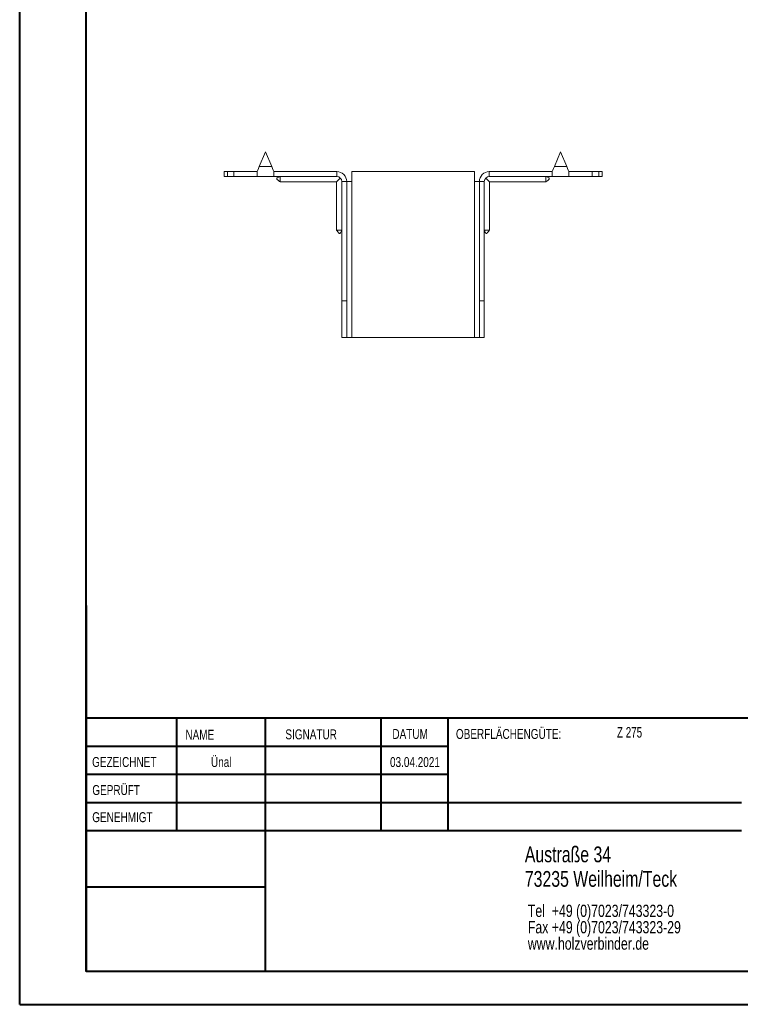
# Model space of a CAD drawing. Header units: millimetres. Extents: x 0 to 210, y 0 to 297.
# Tile 1 of 3: x 0 to 109, y 0 to 149. Entities that reach past the tile are written whole.
import ezdxf

# ---------------------------------------------------------------- set-up
doc = ezdxf.new("R2010")
doc.units = ezdxf.units.MM
doc.styles.add('SLDTEXTSTYLE0', font='TXT', dxfattribs={"width": 0.75})
doc.styles.add('SLDTEXTSTYLE2', font='TXT', dxfattribs={"width": 0.7})

# ---------------------------------------------------------------- blocks, each defined once
blk = doc.blocks.new('SW_NOTE_0')
at = {"color": 0, "linetype": 'Continuous', "lineweight": 0, "char_height": 1.8521, "attachment_point": 1, "style": 'SLDTEXTSTYLE0'}
for s, insert in [('Tel  +49 (0)7023/743323-0', (0, 2.39)), ('Fax +49 (0)7023/743323-29', (0, -0.08)), ('www.holzverbinder.de', (0, -2.55))]:
    blk.add_mtext(s, dxfattribs=dict(at, insert=insert))

msp = doc.modelspace()

# ---------------------------------------------------------------- linework, layer by layer
at = {"color": 7, "linetype": 'Continuous', "lineweight": 40}
for p, q in [((0.08, 0.21), (0.08, 297.21)), ((10.08, 5.21), (10.08, 292.21)), ((10.11, 60.37), (10.11, 5.12)), ((205.08, 43.37), (10.11, 43.37)), ((23.71, 43.37), (23.71, 26.37)), ((37.1, 43.37), (37.1, 5.12)), ((54.51, 43.37), (54.51, 26.37)), ((64.71, 26.37), (64.71, 43.37)), ((64.71, 39.1), (10.11, 39.1)), ((64.71, 34.87), (10.11, 34.87)), ((108.91, 30.62), (10.11, 30.62)), ((108.91, 26.37), (10.11, 26.37)), ((37.1, 17.87), (10.11, 17.87)), ((10.11, 13.71), (10.08, 13.71)), ((10.11, 9.46), (10.08, 9.46)), ((10.08, 5.21), (205.08, 5.21)), ((0.08, 0.21), (210.08, 0.21))]:
    msp.add_line(p, q, dxfattribs=at)
at = {"color": 7, "linetype": 'Continuous', "lineweight": 15}
for p, q in [((37.14, 128.8), (36.2, 126.55)), ((38.08, 126.55), (37.14, 128.8)), ((81.64, 128.8), (80.7, 126.55)), ((82.58, 126.55), (81.64, 128.8)), ((36.2, 126.55), (38.08, 126.55)), ((80.7, 126.55), (82.58, 126.55)), ((30.89, 125.8), (30.89, 125.05)), ((30.89, 125.8), (31.39, 125.8)), ((31.39, 125.05), (30.89, 125.05)), ((31.39, 125.8), (31.39, 125.05)), ((31.39, 125.8), (32.39, 125.8)), ((32.39, 125.05), (31.39, 125.05)), ((32.39, 125.05), (32.39, 125.8)), ((35.89, 125.8), (32.39, 125.8)), ((35.89, 125.05), (32.39, 125.05)), ((35.89, 125.8), (35.89, 125.05)), ((35.89, 125.05), (38.39, 125.05)), ((47.89, 125.8), (38.39, 125.8)), ((38.39, 125.05), (38.39, 125.8)), ((47.89, 125.05), (38.39, 125.05)), ((47.89, 125.05), (47.89, 125.8)), ((50.14, 124.3), (50.14, 125.8)), ((68.64, 125.8), (50.14, 125.8)), ((68.64, 125.8), (68.64, 124.3)), ((70.89, 125.05), (70.89, 125.8)), ((70.89, 125.8), (80.39, 125.8)), ((70.89, 125.05), (80.39, 125.05)), ((80.39, 125.8), (80.39, 125.05)), ((80.39, 125.05), (82.89, 125.05)), ((82.89, 125.8), (86.39, 125.8)), ((82.89, 125.05), (82.89, 125.8)), ((82.89, 125.05), (86.39, 125.05)), ((86.39, 125.05), (86.39, 125.8)), ((86.39, 125.8), (87.39, 125.8)), ((87.39, 125.05), (86.39, 125.05)), ((87.39, 125.05), (87.39, 125.8)), ((87.39, 125.8), (87.89, 125.8)), ((87.89, 125.05), (87.39, 125.05)), ((87.89, 125.05), (87.89, 125.8)), ((39.34, 124.25), (47.84, 124.25)), ((47.84, 124.25), (47.84, 116.98)), ((48.64, 124.3), (49.39, 124.3)), ((48.64, 106.3), (48.64, 124.3)), ((49.39, 106.3), (49.39, 124.3)), ((49.39, 124.3), (50.14, 124.3)), ((50.14, 100.8), (50.14, 124.3)), ((68.64, 124.3), (68.64, 100.8)), ((68.64, 124.3), (69.39, 124.3)), ((70.14, 124.3), (69.39, 124.3)), ((69.39, 106.3), (69.39, 124.3)), ((70.14, 106.3), (70.14, 124.3)), ((70.94, 124.25), (79.44, 124.25)), ((70.94, 116.98), (70.94, 124.25)), ((49.39, 106.3), (48.64, 106.3)), ((48.64, 100.8), (48.64, 106.3)), ((49.39, 100.8), (49.39, 106.3)), ((69.39, 106.3), (70.14, 106.3)), ((69.39, 100.8), (69.39, 106.3)), ((70.14, 100.8), (70.14, 106.3)), ((48.64, 100.8), (49.39, 100.8)), ((49.39, 100.8), (50.14, 100.8)), ((68.64, 100.8), (50.14, 100.8)), ((68.64, 100.8), (69.39, 100.8)), ((69.39, 100.8), (70.14, 100.8))]:
    msp.add_line(p, q, dxfattribs=at)
at = {"color": 7, "linetype": 'Continuous', "lineweight": 0}
for p, q in [((64.71, 39.12), (10.11, 39.12)), ((23.71, 5.21), (23.71, 5.12)), ((54.51, 5.21), (54.51, 5.12))]:
    msp.add_line(p, q, dxfattribs=at)
at = {"color": 7, "linetype": 'Continuous', "lineweight": 15, "flags": 128}
for points in [[(36.2, 126.55), (36.09, 126.29), (35.99, 126.04), (35.89, 125.8)], [(38.39, 125.8), (38.29, 126.04), (38.19, 126.29), (38.08, 126.55)], [(80.7, 126.55), (80.59, 126.29), (80.49, 126.04), (80.39, 125.8)], [(82.89, 125.8), (82.79, 126.04), (82.69, 126.29), (82.58, 126.55)], [(47.84, 124.25), (47.86, 124.27), (47.91, 124.32), (48, 124.41), (48.11, 124.52), (48.26, 124.66), (48.42, 124.83)], [(70.94, 124.25), (70.92, 124.27), (70.87, 124.32), (70.78, 124.41), (70.67, 124.52), (70.52, 124.66), (70.36, 124.83)]]:
    msp.add_lwpolyline(points, dxfattribs=at)
at = {"color": 7, "linetype": 'Continuous', "lineweight": 15}
for centre, radius, start, end in [((47.89, 124.3), 1.5, 0, 90), ((47.89, 124.3), 0.75, 0, 90), ((70.89, 124.3), 1.5, 90, 180), ((70.89, 124.3), 0.75, 90, 180)]:
    msp.add_arc(centre, radius, start, end, dxfattribs=at)
for points, knots in [([(39.34, 125.05), (39.22, 125.01), (39.05, 124.95), (38.89, 124.84), (38.85, 124.78), (38.84, 124.75), (38.84, 124.71), (38.86, 124.66), (38.92, 124.58), (39.1, 124.46), (39.24, 124.33), (39.35, 124.24)], [0, 0, 0, 0, 0.285501, 0.392614, 0.433607, 0.452355, 0.471039, 0.511905, 0.562271, 0.695298, 1, 1, 1, 1]), ([(39.34, 125.05), (39.34, 124.97), (39.34, 124.77), (39.34, 124.51), (39.34, 124.32), (39.34, 124.24), (39.34, 124.25), (39.34, 124.26)], [0, 0, 0, 0, 0.176998, 0.437531, 0.698072, 0.958617, 1, 1, 1, 1]), ([(79.43, 124.24), (79.52, 124.32), (79.65, 124.43), (79.83, 124.56), (79.92, 124.64), (79.94, 124.71), (79.94, 124.75), (79.93, 124.78), (79.9, 124.82), (79.76, 124.95), (79.59, 125), (79.44, 125.05)], [0, 0, 0, 0, 0.256733, 0.386951, 0.489175, 0.528772, 0.547318, 0.566205, 0.608675, 0.662214, 1, 1, 1, 1]), ([(79.44, 125.05), (79.44, 124.97), (79.44, 124.77), (79.44, 124.51), (79.44, 124.32), (79.44, 124.24), (79.44, 124.25), (79.44, 124.26)], [0, 0, 0, 0, 0.176998, 0.437531, 0.698072, 0.958617, 1, 1, 1, 1]), ([(47.83, 116.99), (47.91, 116.9), (48.02, 116.78), (48.15, 116.6), (48.23, 116.51), (48.3, 116.48), (48.34, 116.48), (48.37, 116.49), (48.42, 116.52), (48.54, 116.67), (48.59, 116.84), (48.64, 116.98)], [0, 0, 0, 0, 0.256731, 0.386951, 0.489173, 0.528771, 0.547318, 0.566204, 0.608673, 0.662214, 1, 1, 1, 1]), ([(47.85, 116.98), (47.85, 116.98), (47.86, 116.98), (48.03, 116.98), (48.25, 116.98), (48.46, 116.98), (48.58, 116.98), (48.64, 116.98)], [0, 0, 0, 0, 0.217782, 0.478084, 0.738383, 0.867316, 1, 1, 1, 1]), ([(70.14, 116.98), (70.18, 116.86), (70.24, 116.7), (70.35, 116.53), (70.41, 116.49), (70.44, 116.48), (70.48, 116.48), (70.53, 116.5), (70.6, 116.56), (70.73, 116.74), (70.86, 116.89), (70.95, 116.99)], [0, 0, 0, 0, 0.2855013, 0.3926153, 0.4336077, 0.4523547, 0.4710404, 0.5119053, 0.5622723, 0.6953, 1, 1, 1, 1]), ([(70.93, 116.98), (70.93, 116.98), (70.92, 116.98), (70.75, 116.98), (70.53, 116.98), (70.32, 116.98), (70.2, 116.98), (70.14, 116.98)], [0, 0, 0, 0, 0.217782, 0.478084, 0.738383, 0.867316, 1, 1, 1, 1])]:
    msp.add_open_spline(points, degree=3, knots=knots, dxfattribs=at)

# ---------------------------------------------------------------- block references
at = {"color": 7, "linetype": 'Continuous', "lineweight": 0}
msp.add_blockref('SW_NOTE_0', (76.7, 12.85), dxfattribs=at)

# ---------------------------------------------------------------- texts
for s, insert, char_height, attachment_point, style in [('NAME', (25.07, 41.62), 1.5, 1, 'SLDTEXTSTYLE0'), ('SIGNATUR', (40.14, 41.68), 1.5, 1, 'SLDTEXTSTYLE0'), ('DATUM', (56.28, 41.74), 1.5, 1, 'SLDTEXTSTYLE0'), ('OBERFLÄCHENGÜTE:', (65.86, 41.74), 1.5, 1, 'SLDTEXTSTYLE0'), ('Z 275', (90.14, 42.03), 1.587, 1, 'SLDTEXTSTYLE2'), ('GEZEICHNET', (11, 37.51), 1.5, 1, 'SLDTEXTSTYLE0'), ('Ünal', (30.47, 37.5), 1.499, 2, 'SLDTEXTSTYLE0'), ('03.04.2021', (59.68, 37.5), 1.499, 2, 'SLDTEXTSTYLE0'), ('GEPRÜFT', (11.03, 33.28), 1.5, 1, 'SLDTEXTSTYLE0'), ('GENEHMIGT', (11.02, 29.19), 1.5, 1, 'SLDTEXTSTYLE0'), ('Austraße 34', (76.25, 24.02), 2.3813, 1, 'SLDTEXTSTYLE0'), ('73235 Weilheim/Teck', (76.25, 20.32), 2.3813, 1, 'SLDTEXTSTYLE0')]:
    msp.add_mtext(s, dxfattribs=dict(at, insert=insert, char_height=char_height, attachment_point=attachment_point, style=style))

doc.saveas('drawing.dxf')
